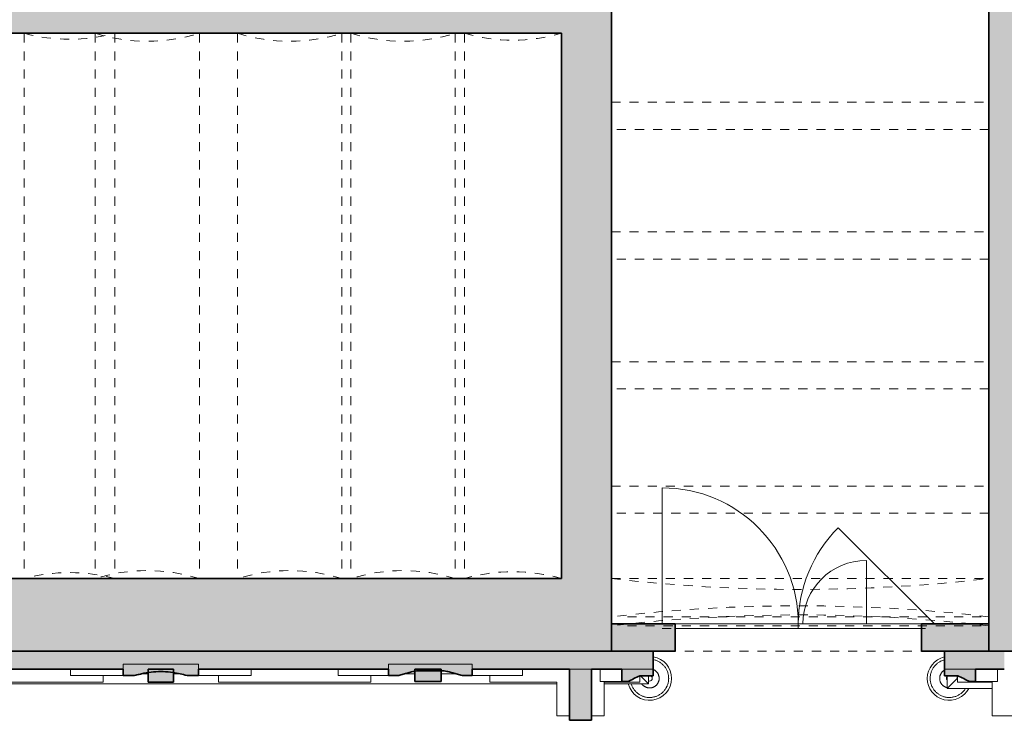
# Model space of a CAD drawing. Header units: metres. Extents: x -0.2 to 46.9, y -0.2 to 28.
# Tile 4 of 11: x 11.1 to 22, y -0.2 to 7.5. Entities that reach past the tile are written whole.
import ezdxf

# ---------------------------------------------------------------- set-up
doc = ezdxf.new("R2010")
doc.units = ezdxf.units.M
doc.linetypes.add('AV - Cerch_ 1 tecka 4mm', pattern=[0.006, 0.004, -0.001, 0, -0.001])
doc.layers.add('AV-SRAFY', color=7, linetype='Continuous', lineweight=35)
doc.layers.add('AV-STAVBA', color=7, linetype='Continuous', lineweight=18)

# ---------------------------------------------------------------- blocks, each defined once
blk = doc.blocks.new('GM_Otvor s klenutým nadpražím - 4160x5200-1335175-1NP mezipatro')
at = {"layer": 'AV-STAVBA', "color": 254, "linetype": 'AV - Cerch_ 1 tecka 4mm', "lineweight": 13, "true_color": 0xcccccc}
for p, q in [((-2.08, 0.45), (2.08, 0.45)), ((1.996, -0.07), (-1.996, -0.07))]:
    blk.add_line(p, q, dxfattribs=at)
for centre, start, end in [((0, 18.417), 263.3963, 276.6037), ((0, -18.037), 83.3963, 96.6037)]:
    blk.add_arc(centre, 18.087, start, end, dxfattribs=at)
blk = doc.blocks.new('DO_2_Ocel__členěné dřevěné vrata - 1500x1970-1358107-1NP mezipatro')
at = {"layer": 'AV-STAVBA', "color": 254, "true_color": 0xcccccc}
for p, q in [((-1.5, 1.65), (-1.5, 0.15)), ((1.5, 0.15), (0.439, 1.211)), ((0.75, 0.85), (0.75, 0.15)), ((-1.356, 0.15), (1.356, 0.15)), ((0, 0.15), (0, 0.1)), ((-1.356, 0.1), (1.356, 0.1))]:
    blk.add_line(p, q, dxfattribs=at)
at = {"layer": 'AV-STAVBA', "color": 254, "linetype": 'AV - Cerch_ 1 tecka 4mm', "true_color": 0xcccccc}
for p, q in [((-1.65, 0.15), (1.65, 0.15)), ((-1.5, 0.15), (1.5, 0.15)), ((-1.5, 0.1), (1.5, 0.1)), ((1.65, -0.15), (-1.65, -0.15))]:
    blk.add_line(p, q, dxfattribs=at)
at = {"layer": 'AV-STAVBA', "color": 254, "true_color": 0xcccccc}
for centre, radius, start, end in [((-1.5, 0.15), 1.5, 360, 90), ((1.5, 0.15), 1.5, 135, 180), ((0.75, 0.15), 0.7, 90, 180)]:
    blk.add_arc(centre, radius, start, end, dxfattribs=at)
blk = doc.blocks.new('GM_Void_valená klenba - GM_Void_valená klenba-1557067-1NP mezipatro')
at = {"layer": 'AV-STAVBA', "color": 254, "linetype": 'AV - Cerch_ 1 tecka 4mm', "lineweight": 13, "true_color": 0xcccccc}
for p, q in [((-0.5, 3.005), (-0.5, -3.005)), ((-0.5, 3.005), (0.5, 3.005)), ((0.5, 3.005), (0.5, -3.005)), ((-0.5, -3.005), (0.5, -3.005))]:
    blk.add_line(p, q, dxfattribs=at)
for centre, start, end in [((0, 4.869), 254.9853, 285.0147), ((0, -4.869), 74.9853, 105.0147)]:
    blk.add_arc(centre, 1.93, start, end, dxfattribs=at)
blk = doc.blocks.new('GM_Void_valená klenba - GM_Void_valená klenba-1557066-1NP mezipatro')
at = {"layer": 'AV-STAVBA', "color": 254, "linetype": 'AV - Cerch_ 1 tecka 4mm', "lineweight": 13, "true_color": 0xcccccc}
for p, q in [((-0.575, 3.005), (-0.575, -3.005)), ((-0.575, 3.005), (0.575, 3.005)), ((0.575, 3.005), (0.575, -3.005)), ((-0.575, -3.005), (0.575, -3.005))]:
    blk.add_line(p, q, dxfattribs=at)
for centre, start, end in [((0, 4.847), 252.6668, 287.3332), ((0, -4.847), 72.6668, 107.3332)]:
    blk.add_arc(centre, 1.93, start, end, dxfattribs=at)
blk = doc.blocks.new('GM_Void_valená klenba - GM_Void_valená klenba-1557065-1NP mezipatro')
at = {"layer": 'AV-STAVBA', "color": 254, "linetype": 'AV - Cerch_ 1 tecka 4mm', "lineweight": 13, "true_color": 0xcccccc}
for p, q in [((-0.535, 3.005), (-0.535, -3.005)), ((-0.535, 3.005), (0.535, 3.005)), ((0.535, 3.005), (0.535, -3.005)), ((-0.535, -3.005), (0.535, -3.005))]:
    blk.add_line(p, q, dxfattribs=at)
for centre, start, end in [((0, 4.859), 253.9067, 286.0933), ((0, -4.859), 73.9067, 106.0933)]:
    blk.add_arc(centre, 1.93, start, end, dxfattribs=at)
blk = doc.blocks.new('SFR_Trám_obdelník - 300x380-1644687-1NP mezipatro')
at = {"layer": 'AV-STAVBA', "color": 254, "linetype": 'AV - Cerch_ 1 tecka 4mm', "lineweight": 13, "true_color": 0xcccccc}
for p, q in [((-2.08, -0.15), (-2.08, 0.15)), ((-2.08, 0.15), (2.08, 0.15)), ((2.08, 0.15), (2.08, -0.15)), ((2.08, -0.15), (-2.08, -0.15))]:
    blk.add_line(p, q, dxfattribs=at)
blk = doc.blocks.new('Zdobná fasáda 1NP - Zdobná fasáda 1NP-1554848-1NP mezipatro')
at = {"layer": 'AV-STAVBA', "true_color": 0xcccccc}
for points in [[(13.114, 0.278), (13.114, 0.403), (12.286, 0.403), (12.286, 0.278), (12.411, 0.278), (12.462, 0.293), (12.514, 0.304), (12.567, 0.314), (12.62, 0.32), (12.673, 0.323), (12.727, 0.323), (12.78, 0.32), (12.833, 0.314), (12.886, 0.304), (12.938, 0.293), (12.989, 0.278)], [(12.56, 0.206), (12.84, 0.206), (12.84, 0.348), (12.56, 0.348)], [(16.096, 0.278), (16.13, 0.278), (16.13, 0.403), (15.21, 0.403), (15.21, 0.278), (15.321, 0.278), (15.372, 0.295), (15.424, 0.31), (15.476, 0.323), (15.53, 0.332), (15.81, 0.332), (15.864, 0.323), (15.916, 0.31), (15.968, 0.295), (16.019, 0.278)], [(15.5, 0.215), (15.79, 0.215), (15.79, 0.348), (15.5, 0.348)], [(17.205, -0.214), (17.445, -0.214), (17.445, 0.348), (17.205, 0.348), (17.205, -0.211)]]:
    blk.add_hatch(color=254, dxfattribs=at).paths.add_polyline_path(points)
h = blk.add_hatch(color=254, dxfattribs=at)
h.paths.add_polyline_path([(17.833, 0.212), (17.848, 0.212), (17.977, 0.277), (18.126, 0.277), (18.126, 0.348), (17.781, 0.348), (17.781, 0.212)])
h.paths.add_polyline_path([(21.611, 0.212), (21.678, 0.212), (21.678, 0.348), (21.334, 0.348), (21.334, 0.277), (21.483, 0.277), (21.555, 0.241)])
at = {"layer": 'AV-STAVBA', "color": 254, "true_color": 0xcccccc}
for p, q in [((11.705, 0.348), (11.705, 0.278)), ((13.114, 0.403), (12.286, 0.403)), ((12.286, 0.403), (12.286, 0.348)), ((13.114, 0.348), (13.114, 0.403)), ((13.695, 0.278), (13.695, 0.348)), ((14.655, 0.348), (14.655, 0.278)), ((16.13, 0.403), (15.21, 0.403)), ((15.21, 0.403), (15.21, 0.348)), ((16.13, 0.348), (16.13, 0.403)), ((16.685, 0.278), (16.685, 0.348)), ((17.445, 0.348), (17.205, 0.348)), ((17.54, 0.348), (17.54, 0.212)), ((17.54, 0.212), (17.54, 0.348)), ((18.126, 0.348), (17.781, 0.348)), ((21.678, 0.348), (21.334, 0.348)), ((21.919, 0.348), (21.919, 0.212)), ((11.705, 0.278), (12.286, 0.278)), ((12.065, 0.278), (12.065, 0.208)), ((12.487, 0.298), (12.56, 0.298)), ((12.84, 0.298), (12.913, 0.298)), ((13.114, 0.278), (13.695, 0.278)), ((13.335, 0.208), (13.335, 0.278)), ((14.655, 0.278), (15.21, 0.278)), ((15.015, 0.278), (15.015, 0.208)), ((15.382, 0.298), (15.5, 0.298)), ((15.79, 0.298), (15.958, 0.298)), ((16.13, 0.278), (16.685, 0.278)), ((16.325, 0.208), (16.325, 0.278)), ((17.98, 0.277), (17.98, 0.208)), ((18.075, 0.188), (17.986, 0.277)), ((18.075, 0.277), (18.075, 0.188)), ((21.365, 0.138), (21.365, 0.277)), ((21.475, 0.248), (21.365, 0.138)), ((21.475, 0.248), (21.475, 0.277)), ((21.48, 0.248), (21.475, 0.248)), ((21.48, 0.208), (21.48, 0.277)), ((17.065, 0.188), (5.63, 0.188)), ((12.065, 0.208), (10.425, 0.208)), ((15.015, 0.208), (13.335, 0.208)), ((17.065, 0.208), (16.325, 0.208)), ((17.065, 0.208), (17.065, -0.165)), ((17.54, 0.212), (17.781, 0.212)), ((17.585, -0.165), (17.585, 0.208)), ((17.585, 0.208), (17.98, 0.208)), ((18.075, 0.188), (17.585, 0.188)), ((21.86, 0.138), (21.365, 0.138)), ((21.48, 0.208), (21.86, 0.208)), ((21.678, 0.212), (21.919, 0.212)), ((21.86, 0.208), (21.86, -0.165)), ((17.065, -0.165), (17.205, -0.165)), ((17.445, -0.165), (17.585, -0.165)), ((21.86, -0.165), (22.38, -0.165))]:
    blk.add_line(p, q, dxfattribs=at)
at = {"layer": 'AV-STAVBA', "color": 254, "lineweight": 35, "true_color": 0xcccccc}
for p, q in [((12.286, 0.348), (12.286, 0.278)), ((12.56, 0.348), (12.56, 0.206)), ((12.84, 0.348), (12.56, 0.348)), ((12.84, 0.206), (12.84, 0.348)), ((13.114, 0.278), (13.114, 0.348)), ((15.21, 0.348), (15.21, 0.278)), ((15.5, 0.348), (15.5, 0.215)), ((15.79, 0.348), (15.5, 0.348)), ((15.53, 0.332), (15.81, 0.332)), ((15.79, 0.215), (15.79, 0.348)), ((16.13, 0.278), (16.13, 0.348)), ((17.205, 0.348), (17.205, -0.214)), ((17.445, -0.214), (17.445, 0.348)), ((17.781, 0.348), (17.781, 0.212)), ((18.126, 0.277), (18.126, 0.348)), ((21.334, 0.348), (21.334, 0.277)), ((21.678, 0.212), (21.678, 0.348)), ((12.286, 0.278), (12.411, 0.278)), ((12.989, 0.278), (13.114, 0.278)), ((15.21, 0.278), (15.321, 0.278)), ((16.019, 0.278), (16.13, 0.278)), ((17.977, 0.277), (18.126, 0.277)), ((21.334, 0.277), (21.483, 0.277)), ((12.56, 0.206), (12.84, 0.206)), ((15.5, 0.215), (15.79, 0.215)), ((17.781, 0.212), (17.848, 0.212)), ((21.611, 0.212), (21.678, 0.212)), ((17.205, -0.214), (17.445, -0.214))]:
    blk.add_line(p, q, dxfattribs=at)
at = {"layer": 'AV-STAVBA', "color": 254, "true_color": 0xcccccc, "flags": 128}
for points in [[(18.297, 0.248), (18.296, 0.257), (18.296, 0.265), (18.295, 0.273), (18.294, 0.282), (18.292, 0.29), (18.291, 0.298), (18.288, 0.306), (18.286, 0.314), (18.283, 0.322), (18.28, 0.33), (18.276, 0.338), (18.273, 0.345), (18.269, 0.353), (18.264, 0.36), (18.26, 0.367), (18.255, 0.374), (18.25, 0.381), (18.244, 0.387), (18.239, 0.393), (18.233, 0.399), (18.226, 0.405), (18.22, 0.411), (18.214, 0.416), (18.207, 0.421), (18.2, 0.425), (18.193, 0.43), (18.185, 0.434), (18.178, 0.438), (18.17, 0.441), (18.162, 0.445), (18.154, 0.447), (18.146, 0.45), (18.138, 0.452), (18.13, 0.454), (18.126, 0.455)], [(21.334, 0.452), (21.332, 0.451), (21.324, 0.449), (21.316, 0.446), (21.308, 0.443), (21.301, 0.44), (21.293, 0.436), (21.286, 0.432), (21.278, 0.428), (21.271, 0.423), (21.264, 0.419), (21.258, 0.413), (21.251, 0.408), (21.245, 0.402), (21.239, 0.397), (21.233, 0.391), (21.227, 0.384), (21.222, 0.378), (21.217, 0.371), (21.212, 0.364), (21.208, 0.357), (21.204, 0.35), (21.2, 0.342), (21.196, 0.334), (21.193, 0.327), (21.19, 0.319), (21.187, 0.311), (21.185, 0.303), (21.183, 0.295), (21.181, 0.286), (21.18, 0.278), (21.179, 0.27), (21.178, 0.261), (21.178, 0.253), (21.178, 0.248)], [(18.192, 0.248), (18.191, 0.252), (18.191, 0.257), (18.191, 0.261), (18.19, 0.265), (18.189, 0.269), (18.189, 0.273), (18.187, 0.277), (18.186, 0.281), (18.185, 0.285), (18.183, 0.289), (18.181, 0.293), (18.18, 0.297), (18.178, 0.301), (18.175, 0.304), (18.173, 0.308), (18.171, 0.311), (18.168, 0.315), (18.165, 0.318), (18.162, 0.321), (18.159, 0.324), (18.156, 0.327), (18.153, 0.33), (18.15, 0.332), (18.146, 0.335), (18.143, 0.337), (18.139, 0.339), (18.136, 0.341), (18.132, 0.343), (18.128, 0.345), (18.126, 0.346)], [(21.333, 0.338), (21.33, 0.336), (21.326, 0.334), (21.323, 0.331), (21.32, 0.328), (21.316, 0.326), (21.313, 0.323), (21.31, 0.32), (21.308, 0.316), (21.305, 0.313), (21.302, 0.31), (21.3, 0.306), (21.298, 0.303), (21.296, 0.299), (21.294, 0.295), (21.292, 0.291), (21.29, 0.288), (21.289, 0.284), (21.287, 0.28), (21.286, 0.276), (21.285, 0.271), (21.284, 0.267), (21.284, 0.263), (21.283, 0.259), (21.283, 0.255), (21.283, 0.25), (21.283, 0.248)], [(17.884, 0.188), (17.886, 0.182), (17.889, 0.174), (17.892, 0.166), (17.895, 0.158), (17.899, 0.151), (17.903, 0.144), (17.907, 0.136), (17.912, 0.129), (17.917, 0.122), (17.922, 0.116), (17.927, 0.109), (17.933, 0.103), (17.939, 0.097), (17.945, 0.091), (17.952, 0.086), (17.958, 0.081), (17.965, 0.076), (17.972, 0.071), (17.979, 0.067), (17.987, 0.062), (17.994, 0.059), (18.002, 0.055), (18.01, 0.052), (18.017, 0.049), (18.025, 0.046), (18.034, 0.044), (18.042, 0.042), (18.05, 0.041), (18.058, 0.039), (18.067, 0.038), (18.075, 0.038), (18.084, 0.038), (18.092, 0.038), (18.1, 0.038), (18.109, 0.039), (18.117, 0.04), (18.125, 0.041), (18.134, 0.043), (18.142, 0.045), (18.15, 0.048), (18.158, 0.05), (18.166, 0.053), (18.174, 0.057), (18.181, 0.06), (18.189, 0.064), (18.196, 0.069), (18.203, 0.073), (18.21, 0.078), (18.217, 0.083), (18.223, 0.088), (18.229, 0.094), (18.235, 0.1), (18.241, 0.106), (18.247, 0.112), (18.252, 0.119), (18.257, 0.126), (18.262, 0.132), (18.266, 0.14), (18.271, 0.147), (18.274, 0.154), (18.278, 0.162), (18.281, 0.17), (18.284, 0.178), (18.287, 0.186), (18.289, 0.194), (18.291, 0.202), (18.293, 0.21), (18.294, 0.218), (18.295, 0.227), (18.296, 0.235), (18.296, 0.244), (18.297, 0.248)], [(17.999, 0.188), (18.001, 0.185), (18.004, 0.182), (18.006, 0.179), (18.009, 0.175), (18.012, 0.172), (18.015, 0.17), (18.019, 0.167), (18.022, 0.164), (18.025, 0.162), (18.029, 0.159), (18.032, 0.157), (18.036, 0.155), (18.04, 0.153), (18.044, 0.151), (18.048, 0.15), (18.052, 0.148), (18.056, 0.147), (18.06, 0.146), (18.064, 0.145), (18.068, 0.144), (18.072, 0.143), (18.076, 0.143), (18.081, 0.143), (18.085, 0.143), (18.089, 0.143), (18.093, 0.143), (18.097, 0.143), (18.102, 0.144), (18.106, 0.144), (18.11, 0.145), (18.114, 0.146), (18.118, 0.148), (18.122, 0.149), (18.126, 0.15), (18.13, 0.152), (18.134, 0.154), (18.137, 0.156), (18.141, 0.158), (18.145, 0.16), (18.148, 0.163), (18.151, 0.165), (18.155, 0.168), (18.158, 0.171), (18.161, 0.174), (18.164, 0.177), (18.167, 0.18), (18.169, 0.183), (18.172, 0.187), (18.174, 0.19), (18.176, 0.194), (18.179, 0.197), (18.18, 0.201), (18.182, 0.205), (18.184, 0.209), (18.185, 0.213), (18.187, 0.217), (18.188, 0.221), (18.189, 0.225), (18.19, 0.229), (18.19, 0.233), (18.191, 0.237), (18.191, 0.242), (18.192, 0.246), (18.192, 0.248)], [(21.178, 0.248), (21.178, 0.24), (21.178, 0.231), (21.179, 0.223), (21.18, 0.215), (21.182, 0.206), (21.184, 0.198), (21.186, 0.19), (21.188, 0.182), (21.191, 0.174), (21.194, 0.166), (21.198, 0.158), (21.202, 0.151), (21.206, 0.144), (21.21, 0.136), (21.214, 0.129), (21.219, 0.122), (21.225, 0.116), (21.23, 0.109), (21.236, 0.103), (21.242, 0.097), (21.248, 0.091), (21.254, 0.086), (21.261, 0.081), (21.268, 0.076), (21.275, 0.071), (21.282, 0.067), (21.289, 0.062), (21.297, 0.059), (21.304, 0.055), (21.312, 0.052), (21.32, 0.049), (21.328, 0.046), (21.336, 0.044), (21.344, 0.042), (21.353, 0.041), (21.361, 0.039), (21.369, 0.038), (21.378, 0.038), (21.386, 0.038), (21.395, 0.038), (21.403, 0.038), (21.411, 0.039), (21.42, 0.04), (21.428, 0.041), (21.436, 0.043), (21.444, 0.045), (21.452, 0.048), (21.46, 0.05), (21.468, 0.053), (21.476, 0.057), (21.484, 0.06), (21.491, 0.064), (21.498, 0.069), (21.505, 0.073), (21.512, 0.078), (21.519, 0.083), (21.526, 0.088), (21.532, 0.094), (21.538, 0.1), (21.544, 0.106), (21.549, 0.112), (21.555, 0.119), (21.56, 0.126), (21.564, 0.132), (21.568, 0.138)], [(21.283, 0.248), (21.283, 0.244), (21.283, 0.24), (21.283, 0.236), (21.284, 0.231), (21.285, 0.227), (21.286, 0.223), (21.287, 0.219), (21.288, 0.215), (21.289, 0.211), (21.291, 0.207), (21.293, 0.203), (21.295, 0.199), (21.297, 0.196), (21.299, 0.192), (21.301, 0.189), (21.304, 0.185), (21.306, 0.182), (21.309, 0.179), (21.312, 0.175), (21.315, 0.172), (21.318, 0.17), (21.321, 0.167), (21.324, 0.164), (21.328, 0.162), (21.331, 0.159), (21.335, 0.157), (21.339, 0.155), (21.342, 0.153), (21.346, 0.151), (21.35, 0.15), (21.354, 0.148), (21.358, 0.147), (21.362, 0.146), (21.365, 0.145)]]:
    blk.add_lwpolyline(points, dxfattribs=at)
at = {"layer": 'AV-STAVBA', "color": 254, "true_color": 0xcccccc}
for centre, radius, start, end in [((18.086, 0.248), 0.242, 360, 80.4162), ((21.388, 0.248), 0.242, 103.0838, 180), ((18.086, 0.248), 0.242, 194.3944, 360), ((18.086, 0.248), 0.0301, 360, 112.1727), ((18.086, 0.248), 0.0301, 247.8273, 360), ((21.388, 0.248), 0.242, 180, 332.9023), ((21.388, 0.248), 0.0301, 144, 180), ((21.388, 0.248), 0.0301, 180, 216)]:
    blk.add_arc(centre, radius, start, end, dxfattribs=at)
at = {"layer": 'AV-STAVBA', "color": 254, "lineweight": 35, "true_color": 0xcccccc}
for points in [[(15.321, 0.278), (15.338, 0.284), (15.372, 0.296), (15.424, 0.311), (15.476, 0.323), (15.512, 0.33), (15.53, 0.332)], [(15.81, 0.332), (15.828, 0.33), (15.864, 0.323), (15.916, 0.311), (15.968, 0.296), (16.002, 0.284), (16.019, 0.278)], [(17.848, 0.212), (17.87, 0.223), (17.912, 0.245), (17.955, 0.267), (17.977, 0.277)], [(21.483, 0.277), (21.504, 0.267), (21.547, 0.245), (21.59, 0.223), (21.611, 0.212)]]:
    blk.add_open_spline(points, degree=3, dxfattribs=at)
blk.add_open_spline([(12.411, 0.278), (12.428, 0.283), (12.462, 0.293), (12.532, 0.309), (12.62, 0.322), (12.727, 0.325), (12.824, 0.316), (12.912, 0.3), (12.963, 0.286), (12.989, 0.278)], degree=3, knots=[0, 0, 0, 0, 0.090909, 0.181818, 0.363636, 0.545455, 0.727273, 0.863636, 1, 1, 1, 1], dxfattribs=at)
blk = doc.blocks.new('GM_Otvor s klenutým nadpražím - 4160x5200-1561804-1NP mezipatro')
at = {"layer": 'AV-STAVBA', "color": 254, "linetype": 'AV - Cerch_ 1 tecka 4mm', "lineweight": 13, "true_color": 0xcccccc}
for p, q in [((-2.08, 0.4), (2.08, 0.4)), ((1.996, -0.02), (-1.996, -0.02))]:
    blk.add_line(p, q, dxfattribs=at)
for centre, start, end in [((0, 18.367), 263.3963, 276.6037), ((0, -17.987), 83.3963, 96.6037)]:
    blk.add_arc(centre, 18.087, start, end, dxfattribs=at)
blk = doc.blocks.new('D0089 - 1514 - OÚPSŘ_Benešova_rvt-1-1NP mezipatro')
at = {"layer": 'AV-SRAFY', "lineweight": 18, "true_color": 0xcccccc}
for points in [[(17.665, 7.358), (17.665, 13.848), (17.415, 13.848), (17.415, 14.048), (17.165, 14.048), (17.165, 7.358)], [(22.052, 1.348), (22.405, 1.348), (22.405, 8.528), (21.825, 8.528), (21.825, 1.348)], [(16.096, 7.358), (17.165, 7.358), (17.165, 8.038), (10.655, 8.038), (10.655, 7.548), (10.455, 7.548), (10.455, 7.358), (12.125, 7.358)], [(17.115, 1.348), (17.665, 1.348), (17.665, 7.358), (17.115, 7.358), (17.115, 1.955)], [(16.096, 0.548), (17.115, 0.548), (17.115, 1.348), (5.44, 1.348), (5.44, 0.548), (14.11, 0.548)], [(11.877, 0.348), (12.286, 0.348), (12.286, 0.403), (13.114, 0.403), (13.114, 0.348), (15.21, 0.348), (15.21, 0.403), (16.13, 0.403), (16.13, 0.348), (17.455, 0.348), (17.455, 0.548), (5.445, 0.548), (5.445, 0.348), (6.466, 0.348), (6.466, 0.403), (7.294, 0.403), (7.294, 0.348), (9.376, 0.348), (9.376, 0.403), (10.204, 0.403), (10.204, 0.348), (11.628, 0.348)]]:
    blk.add_hatch(color=254, dxfattribs=at).paths.add_polyline_path(points)
h = blk.add_hatch(color=254, dxfattribs=at)
h.paths.add_polyline_path([(21.825, 0.548), (22.405, 0.548), (22.405, 1.348), (21.825, 1.348)])
h.paths.add_polyline_path([(17.665, 0.548), (17.665, 1.348), (17.115, 1.348), (17.115, 0.548)])
h = blk.add_hatch(color=254, dxfattribs=at)
h.paths.add_polyline_path([(21.825, 0.548), (21.825, 0.848), (21.081, 0.848), (21.081, 0.548)])
h.paths.add_polyline_path([(18.081, 0.548), (18.369, 0.548), (18.369, 0.848), (17.665, 0.848), (17.665, 0.548)])
h = blk.add_hatch(color=254, dxfattribs=at)
h.paths.add_polyline_path([(17.455, 0.348), (18.126, 0.348), (18.126, 0.548), (17.455, 0.548), (17.455, 0.511)])
h.paths.add_polyline_path([(21.431, 0.348), (21.995, 0.348), (21.995, 0.548), (21.334, 0.548), (21.334, 0.348)])
at = {"layer": 'AV-STAVBA', "color": 254, "lineweight": 35, "true_color": 0xcccccc}
for p, q in [((17.665, 7.358), (17.665, 13.848)), ((21.825, 8.528), (21.825, 1.348)), ((10.455, 7.358), (17.115, 7.358)), ((17.115, 7.358), (17.115, 1.348)), ((17.665, 1.348), (17.665, 7.358)), ((17.115, 1.348), (5.44, 1.348)), ((17.665, 0.548), (17.665, 1.348)), ((21.825, 1.348), (21.825, 0.548)), ((18.369, 0.848), (17.665, 0.848)), ((17.665, 0.848), (17.665, 0.548)), ((18.369, 0.548), (18.369, 0.848)), ((21.825, 0.848), (21.081, 0.848)), ((21.081, 0.848), (21.081, 0.548)), ((21.825, 0.548), (21.825, 0.848)), ((5.44, 0.548), (17.115, 0.548)), ((17.455, 0.548), (5.445, 0.548)), ((17.115, 0.548), (17.665, 0.548)), ((18.126, 0.548), (17.455, 0.548)), ((17.665, 0.548), (18.369, 0.548)), ((18.126, 0.348), (18.126, 0.548)), ((21.081, 0.548), (21.825, 0.548)), ((21.995, 0.548), (21.334, 0.548)), ((21.334, 0.548), (21.334, 0.348)), ((21.825, 0.548), (22.405, 0.548)), ((10.204, 0.348), (12.286, 0.348)), ((13.114, 0.348), (15.21, 0.348)), ((16.13, 0.348), (17.205, 0.348)), ((17.445, 0.348), (17.455, 0.348)), ((17.455, 0.348), (17.781, 0.348)), ((21.678, 0.348), (21.995, 0.348))]:
    blk.add_line(p, q, dxfattribs=at)
at = {"layer": 'AV-STAVBA', "color": 254, "true_color": 0xcccccc}
for p, q in [((12.286, 0.348), (12.286, 0.403)), ((12.286, 0.403), (13.114, 0.403)), ((13.114, 0.403), (13.114, 0.348)), ((15.21, 0.348), (15.21, 0.403)), ((15.21, 0.403), (16.13, 0.403)), ((16.13, 0.403), (16.13, 0.348)), ((17.205, 0.348), (17.445, 0.348)), ((17.781, 0.348), (18.126, 0.348)), ((21.334, 0.348), (21.678, 0.348))]:
    blk.add_line(p, q, dxfattribs=at)
at = {"layer": 'AV-STAVBA', "color": 254, "linetype": 'AV - Cerch_ 1 tecka 4mm', "lineweight": 13, "true_color": 0xcccccc}
for name, p in [('GM_Void_valená klenba - GM_Void_valená klenba-1557067-1NP mezipatro', (11.695, 4.353)), ('GM_Void_valená klenba - GM_Void_valená klenba-1557066-1NP mezipatro', (12.55, 4.353)), ('GM_Void_valená klenba - GM_Void_valená klenba-1557066-1NP mezipatro', (14.12, 4.353)), ('GM_Void_valená klenba - GM_Void_valená klenba-1557066-1NP mezipatro', (15.37, 4.353)), ('GM_Void_valená klenba - GM_Void_valená klenba-1557065-1NP mezipatro', (16.58, 4.353)), ('SFR_Trám_obdelník - 300x380-1644687-1NP mezipatro', (19.745, 6.448)), ('SFR_Trám_obdelník - 300x380-1644687-1NP mezipatro', (19.745, 5.018)), ('SFR_Trám_obdelník - 300x380-1644687-1NP mezipatro', (19.745, 3.588)), ('SFR_Trám_obdelník - 300x380-1644687-1NP mezipatro', (19.745, 2.218)), ('DO_2_Ocel__členěné dřevěné vrata - 1500x1970-1358107-1NP mezipatro', (19.725, 0.698)), ('GM_Otvor s klenutým nadpražím - 4160x5200-1335175-1NP mezipatro', (19.745, 0.898)), ('GM_Otvor s klenutým nadpražím - 4160x5200-1561804-1NP mezipatro', (19.745, 0.948)), ('Zdobná fasáda 1NP - Zdobná fasáda 1NP-1554848-1NP mezipatro', (0, 0))]:
    blk.add_blockref(name, p, dxfattribs=at)

msp = doc.modelspace()

# ---------------------------------------------------------------- block references
at = {"lineweight": 5}
msp.add_blockref('D0089 - 1514 - OÚPSŘ_Benešova_rvt-1-1NP mezipatro', (0, 0), dxfattribs=at)

doc.saveas('drawing.dxf')
